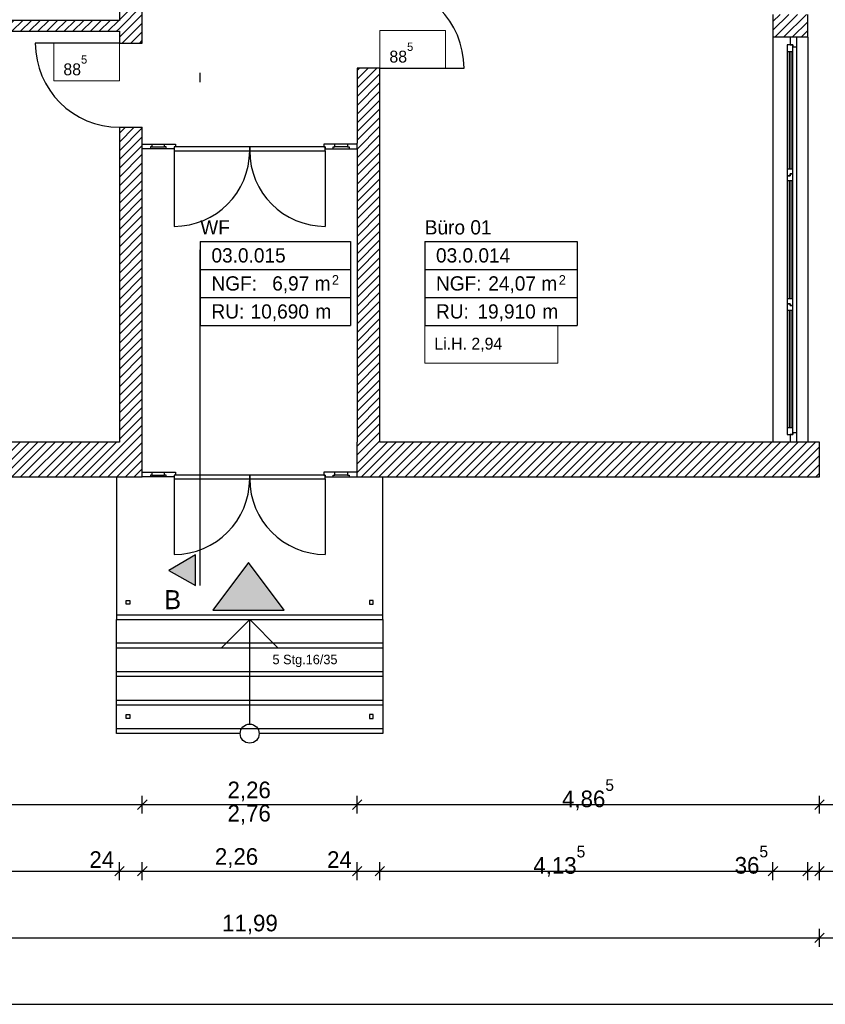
# Model space of a CAD drawing. Extents: x -28.8 to 50.4, y -5.6 to 85.1.
# Tile 2 of 29: x 3.6 to 12.1, y -5.5 to 4.8. Entities that reach past the tile are written whole.
import ezdxf

# ---------------------------------------------------------------- set-up
doc = ezdxf.new("R2010")
doc.units = 0
doc.header["$MEASUREMENT"] = 0
for name, pattern in [('Strichlinie', [0.005644, 0.002822, -0.002822]), ('Strichpunktlinie', [0.006703, 0.003528, -0.001764, 0, -0.001411]), ('Wipeout_Contour', [1, 0, -1])]:
    doc.linetypes.add(name, pattern=pattern)
for name, color, linetype in [('0._EG_2_0', 7, 'Continuous'), ('0._EG_2_P_BM_AUSSEN', 7, 'Continuous'), ('0._EG_2_P_ZE_BILD', 7, 'Continuous'), ('0._EG_2_P_ZE_SYMBOL', 7, 'Continuous'), ('0._EG_2_P_ZE_TEXT', 7, 'Continuous'), ('0._EG_2_R_NT_INNENWAND', 7, 'Continuous'), ('0._EG_2_R_NT_TREPPE', 7, 'Continuous'), ('0._EG_2_R_TR_AUSSENWAND', 7, 'Continuous'), ('0._EG_2_R_TR_INNENWAND', 7, 'Continuous'), ('0._EG_2_Räume', 7, 'Continuous')]:
    doc.layers.add(name, color=color, linetype=linetype)
doc.styles.add('ERSTELLTER_STIL_1', font='txt')
doc.styles.add('ERSTELLTER_STIL_2', font='txt')
pattern_1 = [(45, (0, 0), (-0.04596194, 0.04596194), [])]

msp = doc.modelspace()

# ---------------------------------------------------------------- hatches: boundary and pattern name
at = {"layer": '0._EG_2_P_ZE_BILD', "linetype": 'Continuous', "lineweight": 18, "ltscale": 1000}
msp.add_hatch(color=9, dxfattribs=at).paths.add_polyline_path([(5.426, -1.141), (5.426, -0.819), (5.143, -0.983)], flags=0)
at = {"layer": '0._EG_2_P_ZE_SYMBOL', "linetype": 'Continuous', "ltscale": 1000}
msp.add_hatch(color=256, dxfattribs=at).paths.add_polyline_path([(6.359, -1.401), (5.609, -1.401), (5.984, -0.901)], flags=0)
at = {"layer": '0._EG_2_R_NT_INNENWAND', "linetype": 'Continuous', "ltscale": 1000}
h = msp.add_hatch(dxfattribs=at)
h.set_pattern_fill('MW_Kalksandstein_0002', color=256, style=0, pattern_type=2)
h.set_pattern_definition(pattern_1)
h.paths.add_polyline_path([(0.49, 4.687), (4.625, 4.687), (4.625, 4.802), (0.49, 4.802)], flags=0)
at = {"layer": '0._EG_2_R_TR_AUSSENWAND', "linetype": 'Continuous', "ltscale": 1000}
h = msp.add_hatch(dxfattribs=at)
h.set_pattern_fill('MW_Kalksandstein_0002', color=256, style=0, pattern_type=2)
h.set_pattern_definition(pattern_1)
h.paths.add_polyline_path([(11.5, 4.625), (11.68, 4.625), (11.75, 4.625), (11.865, 4.625), (11.865, 4.865), (11.75, 4.865), (11.68, 4.865), (11.5, 4.865)], flags=0)
h = msp.add_hatch(dxfattribs=at)
h.set_pattern_fill('MW_Kalksandstein_0002', color=256, style=0, pattern_type=2)
h.set_pattern_definition(pattern_1)
h.paths.add_polyline_path([(0, 0.365), (0, 0), (4.865, 0), (4.865, 0.05), (4.865, 0.365)], flags=0)
h = msp.add_hatch(dxfattribs=at)
h.set_pattern_fill('MW_Kalksandstein_0002', color=256, style=0, pattern_type=2)
h.set_pattern_definition(pattern_1)
h.paths.add_polyline_path([(11.99, 0.365), (7.125, 0.365), (7.125, 0.05), (7.125, 0), (11.99, 0)], flags=0)
at = {"layer": '0._EG_2_R_TR_INNENWAND', "linetype": 'Continuous', "ltscale": 1000}
h = msp.add_hatch(dxfattribs=at)
h.set_pattern_fill('MW_Kalksandstein_0002', color=256, style=0, pattern_type=2)
h.set_pattern_definition(pattern_1)
h.paths.add_polyline_path([(4.625, 4.562), (4.865, 4.562), (4.865, 5.552), (4.625, 5.552)], flags=0)
h = msp.add_hatch(dxfattribs=at)
h.set_pattern_fill('MW_Kalksandstein_0002', color=256, style=0, pattern_type=2)
h.set_pattern_definition(pattern_1)
h.paths.add_polyline_path([(7.125, 0.365), (7.365, 0.365), (7.365, 4.3), (7.125, 4.3)], flags=0)
h = msp.add_hatch(dxfattribs=at)
h.set_pattern_fill('MW_Kalksandstein_0002', color=256, style=0, pattern_type=2)
h.set_pattern_definition(pattern_1)
h.paths.add_polyline_path([(4.625, 3.677), (4.625, 0.365), (4.865, 0.365), (4.865, 3.677)], flags=0)

# ---------------------------------------------------------------- linework, layer by layer
at = {"layer": '0._EG_2_0', "linetype": 'Continuous', "ltscale": 1000}
for p, q in [((4.625, 4.562), (4.865, 4.562)), ((11.68, 4.625), (11.5, 4.625)), ((11.75, 4.625), (11.68, 4.625)), ((11.865, 4.625), (11.75, 4.625)), ((7.365, 4.3), (7.125, 4.3)), ((4.625, 3.677), (4.865, 3.677)), ((4.865, 3.5), (4.865, 3.51)), ((4.865, 3.45), (4.865, 3.5)), ((7.125, 3.5), (7.125, 3.51)), ((7.125, 3.45), (7.125, 3.5)), ((4.865, 0.05), (4.865, 0.365)), ((7.125, 0.05), (7.125, 0.365)), ((11.68, 0.365), (11.5, 0.365)), ((11.75, 0.365), (11.68, 0.365)), ((11.865, 0.365), (11.75, 0.365)), ((4.865, 0), (4.865, 0.05)), ((7.125, 0), (7.125, 0.05))]:
    msp.add_line(p, q, dxfattribs=at)
at = {"layer": '0._EG_2_P_BM_AUSSEN', "linetype": 'Continuous', "ltscale": 1000}
for p, q in [((4.915, -3.397), (4.815, -3.497)), ((4.865, -3.541), (4.865, -3.353)), ((7.175, -3.397), (7.075, -3.497)), ((7.125, -3.541), (7.125, -3.353)), ((12.04, -3.397), (11.94, -3.497)), ((11.99, -3.541), (11.99, -3.353)), ((0, -3.447), (4.865, -3.447)), ((4.865, -3.447), (7.125, -3.447)), ((7.125, -3.447), (11.99, -3.447)), ((11.99, -3.447), (13.73, -3.447)), ((4.675, -4.097), (4.575, -4.197)), ((4.625, -4.241), (4.625, -4.053)), ((4.915, -4.097), (4.815, -4.197)), ((4.865, -4.241), (4.865, -4.053)), ((7.175, -4.097), (7.075, -4.197)), ((7.125, -4.241), (7.125, -4.053)), ((7.415, -4.097), (7.315, -4.197)), ((7.365, -4.241), (7.365, -4.053)), ((11.55, -4.097), (11.45, -4.197)), ((11.5, -4.241), (11.5, -4.053)), ((11.915, -4.097), (11.815, -4.197)), ((11.865, -4.241), (11.865, -4.053)), ((12.04, -4.097), (11.94, -4.197)), ((11.99, -4.241), (11.99, -4.053)), ((0.49, -4.147), (4.625, -4.147)), ((4.625, -4.147), (4.865, -4.147)), ((4.865, -4.147), (7.125, -4.147)), ((7.125, -4.147), (7.365, -4.147)), ((7.365, -4.147), (11.5, -4.147)), ((11.5, -4.147), (11.865, -4.147)), ((11.865, -4.147), (11.99, -4.147)), ((11.99, -4.147), (13.76, -4.147)), ((11.99, -4.941), (11.99, -4.753)), ((0, -4.847), (11.99, -4.847)), ((12.04, -4.797), (11.94, -4.897)), ((11.99, -4.847), (36.76, -4.847)), ((0, -5.547), (44.41, -5.547))]:
    msp.add_line(p, q, dxfattribs=at)
at = {"layer": '0._EG_2_P_ZE_BILD', "color": 255, "linetype": 'Continuous', "lineweight": 18, "ltscale": 1000}
for p, q in [((5.426, -0.819), (5.143, -0.983)), ((5.426, -1.141), (5.426, -0.819)), ((5.143, -0.983), (5.426, -1.141))]:
    msp.add_line(p, q, dxfattribs=at)
at = {"layer": '0._EG_2_P_ZE_BILD', "linetype": 'Continuous', "ltscale": 1000}
for p, q in [((5.426, -0.819), (5.143, -0.983)), ((5.426, -1.141), (5.426, -0.819)), ((5.143, -0.983), (5.426, -1.141))]:
    msp.add_line(p, q, dxfattribs=at)
at = {"layer": '0._EG_2_P_ZE_SYMBOL', "linetype": 'Continuous', "ltscale": 1000}
for p, q in [((5.984, -0.901), (5.609, -1.401)), ((6.359, -1.401), (5.984, -0.901)), ((5.609, -1.401), (6.359, -1.401))]:
    msp.add_line(p, q, dxfattribs=at)
at = {"layer": '0._EG_2_P_ZE_TEXT', "color": 255, "linetype": 'Continuous', "lineweight": 18, "ltscale": 1000}
for p, q in [((8.055, 4.696), (7.365, 4.696)), ((7.365, 4.696), (7.365, 4.3)), ((8.055, 4.3), (8.055, 4.696)), ((4.625, 4.562), (3.935, 4.562)), ((3.935, 4.562), (3.935, 4.166)), ((4.625, 4.166), (4.625, 4.562)), ((7.365, 4.3), (8.055, 4.3)), ((3.935, 4.166), (4.625, 4.166)), ((9.238, 1.592), (7.837, 1.592)), ((7.837, 1.592), (7.837, 1.196)), ((9.238, 1.196), (9.238, 1.592)), ((7.837, 1.196), (9.238, 1.196))]:
    msp.add_line(p, q, dxfattribs=at)
at = {"layer": '0._EG_2_R_NT_INNENWAND', "linetype": 'Continuous', "ltscale": 1000}
for p, q in [((4.625, 4.802), (0.49, 4.802)), ((0.49, 4.687), (4.625, 4.687))]:
    msp.add_line(p, q, dxfattribs=at)
at = {"layer": '0._EG_2_R_NT_TREPPE', "linetype": 'Continuous', "ltscale": 1000}
for p, q in [((4.595, 0), (4.595, -1.5)), ((7.395, -1.5), (7.395, 0)), ((4.695, -1.34), (4.695, -1.3)), ((4.695, -1.3), (4.735, -1.3)), ((4.735, -1.34), (4.695, -1.34)), ((4.735, -1.3), (4.735, -1.34)), ((7.295, -1.3), (7.255, -1.3)), ((7.255, -1.3), (7.255, -1.34)), ((7.255, -1.34), (7.295, -1.34)), ((7.295, -1.34), (7.295, -1.3)), ((4.595, -1.5), (7.395, -1.5)), ((4.595, -1.8), (4.595, -1.5)), ((5.995, -1.5), (5.695, -1.8)), ((5.995, -1.5), (6.295, -1.8)), ((5.995, -2.6), (5.995, -1.5)), ((7.395, -1.5), (7.395, -1.8)), ((7.395, -1.8), (4.595, -1.8)), ((4.595, -2.1), (4.595, -1.8)), ((7.395, -1.8), (7.395, -2.1)), ((7.395, -2.1), (4.595, -2.1)), ((4.595, -2.4), (4.595, -2.1)), ((7.395, -2.1), (7.395, -2.4)), ((7.395, -2.4), (4.595, -2.4)), ((4.595, -2.7), (4.595, -2.4)), ((7.395, -2.4), (7.395, -2.7)), ((4.695, -2.54), (4.695, -2.5)), ((4.695, -2.5), (4.735, -2.5)), ((4.735, -2.54), (4.695, -2.54)), ((4.735, -2.5), (4.735, -2.54)), ((7.295, -2.5), (7.255, -2.5)), ((7.255, -2.5), (7.255, -2.54)), ((7.255, -2.54), (7.295, -2.54)), ((7.295, -2.54), (7.295, -2.5)), ((5.895, -2.7), (4.595, -2.7)), ((7.395, -2.7), (6.095, -2.7))]:
    msp.add_line(p, q, dxfattribs=at)
at = {"layer": '0._EG_2_R_NT_TREPPE', "linetype": 'Strichlinie', "ltscale": 1000}
for p, q in [((4.595, -1.45), (7.395, -1.45)), ((7.395, -1.75), (4.595, -1.75)), ((7.395, -2.05), (4.595, -2.05)), ((7.395, -2.35), (4.595, -2.35)), ((7.395, -2.65), (4.595, -2.65))]:
    msp.add_line(p, q, dxfattribs=at)
at = {"layer": '0._EG_2_R_NT_TREPPE', "linetype": 'Continuous', "ltscale": 1000}
msp.add_circle((5.995, -2.7), 0.1, dxfattribs=at)
at = {"layer": '0._EG_2_R_TR_AUSSENWAND', "linetype": 'Continuous', "ltscale": 1000}
for p, q in [((11.5, 4.865), (11.5, 4.625)), ((11.865, 4.625), (11.865, 4.865)), ((11.5, 4.625), (11.5, 0.365)), ((11.865, 4.625), (11.865, 0.365)), ((4.625, 0.365), (0.49, 0.365)), ((11.5, 0.365), (7.365, 0.365)), ((11.99, 0.365), (11.865, 0.365)), ((11.99, 0), (11.99, 0.365)), ((0, 0), (4.865, 0)), ((7.125, 0), (11.99, 0))]:
    msp.add_line(p, q, dxfattribs=at)
at = {"layer": '0._EG_2_R_TR_INNENWAND', "linetype": 'Continuous', "ltscale": 1000}
for p, q in [((4.625, 5.552), (4.625, 4.802)), ((4.865, 4.562), (4.865, 5.552)), ((4.625, 4.687), (4.625, 4.562)), ((4.625, 4.562), (3.74, 4.562)), ((7.125, 4.3), (7.125, 3.51)), ((7.365, 0.365), (7.365, 4.3)), ((7.365, 4.3), (8.25, 4.3)), ((4.625, 3.677), (4.625, 0.365)), ((4.865, 0.365), (4.865, 3.677)), ((7.125, 3.45), (7.125, 0.365))]:
    msp.add_line(p, q, dxfattribs=at)
for centre, start, end in [((7.365, 4.3), 0, 90), ((4.625, 4.562), 180, 270)]:
    msp.add_arc(centre, 0.885, start, end, dxfattribs=at)
at = {"layer": '0._EG_2_Räume', "linetype": 'Continuous', "ltscale": 1000}
for p, q in [((5.475, 2.476), (5.475, 1.592)), ((5.475, 2.476), (7.054, 2.476)), ((7.054, 2.476), (7.054, 1.592)), ((7.837, 2.476), (7.837, 1.592)), ((7.837, 2.476), (9.441, 2.476)), ((9.441, 2.476), (9.441, 1.592)), ((5.475, 2.182), (7.054, 2.182)), ((7.837, 2.182), (9.441, 2.182)), ((5.475, 1.887), (7.054, 1.887)), ((7.837, 1.887), (9.441, 1.887)), ((5.475, 1.592), (7.054, 1.592)), ((7.837, 1.592), (9.441, 1.592))]:
    msp.add_line(p, q, dxfattribs=at)

# ---------------------------------------------------------------- texts
at = {"layer": '0._EG_2_P_BM_AUSSEN', "linetype": 'Continuous', "char_height": 0.175, "attachment_point": 7, "style": 'ERSTELLTER_STIL_2'}
for s, insert in [('{2,26}', (5.762, -3.412)), ('{4,86\\A1{\\H0.7x;\\S5^  ;}}', (9.281, -3.506)), ('{2,76}', (5.762, -3.657)), ('{24}', (4.309, -4.112)), ('{2,26}', (5.629, -4.112)), ('{24}', (6.809, -4.112)), ('{4,13\\A1{\\H0.7x;\\S5^  ;}}', (8.979, -4.206)), ('{36\\A1{\\H0.7x;\\S5^  ;}}', (11.097, -4.175)), ('{11,99}', (5.705, -4.812))]:
    msp.add_mtext(s, dxfattribs=dict(at, insert=insert))
at = {"layer": '0._EG_2_P_ZE_BILD', "linetype": 'Continuous', "insert": (5.185, -1.191), "char_height": 0.2, "attachment_point": 2, "style": 'ERSTELLTER_STIL_1'}
msp.add_mtext('{B}', dxfattribs=at)
at = {"layer": '0._EG_2_P_ZE_TEXT', "linetype": 'Continuous', "attachment_point": 1}
for s, insert, char_height, style in [('{88\\A1{\\H0.7x;\\S5^  ;}}', (7.465, 4.568), 0.125, 'ERSTELLTER_STIL_2'), ('{88\\A1{\\H0.7x;\\S5^  ;}}', (4.035, 4.434), 0.125, 'ERSTELLTER_STIL_2'), ('{Li.H. 2,94}', (7.937, 1.464), 0.125, 'ERSTELLTER_STIL_2'), ('{5 Stg.16/35}', (6.235, -1.87), 0.1, 'ERSTELLTER_STIL_1')]:
    msp.add_mtext(s, dxfattribs=dict(at, insert=insert, char_height=char_height, style=style))
at = {"layer": '0._EG_2_Räume', "linetype": 'Continuous'}
for s, insert, char_height, attachment_point, style in [('{WF}', (5.475, 2.7), 0.15, 1, 'ERSTELLTER_STIL_1'), ('{Büro 01}', (7.837, 2.7), 0.15, 1, 'ERSTELLTER_STIL_1'), ('{03.0.015 }', (5.593, 2.405), 0.15, 1, 'ERSTELLTER_STIL_2'), ('{03.0.014 }', (7.955, 2.405), 0.15, 1, 'ERSTELLTER_STIL_2'), ('{NGF: }', (5.593, 2.11), 0.15, 1, 'ERSTELLTER_STIL_2'), ('{6,97 m}', (6.232, 2.11), 0.15, 1, 'ERSTELLTER_STIL_2'), ('{2}', (6.86, 2.122), 0.1, 1, 'ERSTELLTER_STIL_2'), ('{NGF: }', (7.955, 2.11), 0.15, 1, 'ERSTELLTER_STIL_2'), ('{24,07 m}', (8.505, 2.11), 0.15, 1, 'ERSTELLTER_STIL_2'), ('{2}', (9.247, 2.122), 0.1, 1, 'ERSTELLTER_STIL_2'), ('{RU: }', (5.593, 1.816), 0.15, 1, 'ERSTELLTER_STIL_2'), ('{10,690}', (6.005, 1.637), 0.15, 7, 'ERSTELLTER_STIL_2'), ('{ m}', (6.631, 1.816), 0.15, 1, 'ERSTELLTER_STIL_2'), ('{RU: }', (7.955, 1.816), 0.15, 1, 'ERSTELLTER_STIL_2'), ('{19,910}', (8.391, 1.637), 0.15, 7, 'ERSTELLTER_STIL_2'), ('{ m}', (9.018, 1.816), 0.15, 1, 'ERSTELLTER_STIL_2')]:
    msp.add_mtext(s, dxfattribs=dict(at, insert=insert, char_height=char_height, attachment_point=attachment_point, style=style))

# ---------------------------------------------------------------- wipeouts: each hides what was drawn before it
at = {"color": 254, "linetype": 'Wipeout_Contour', "lineweight": 0, "ltscale": 48.798749}
msp.add_wipeout([(4.95, 3.47), (4.965, 3.47), (4.965, 3.5), (5.1, 3.5), (5.1, 3.47), (5.115, 3.47), (5.115, 3.45), (4.95, 3.45)], dxfattribs=at).dxf.layer = '0._EG_2_R_NT_INNENWAND'
at = {"color": 254, "linetype": 'Wipeout_Contour', "lineweight": 0, "ltscale": 62.093038}
msp.add_wipeout([(7.04, 3.47), (7.025, 3.47), (7.025, 3.5), (6.89, 3.5), (6.89, 3.47), (6.875, 3.47), (6.875, 3.45), (7.04, 3.45)], dxfattribs=at).dxf.layer = '0._EG_2_R_NT_INNENWAND'
at = {"color": 254, "linetype": 'Wipeout_Contour', "lineweight": 0, "ltscale": 48.598264}
msp.add_wipeout([(11.75, 4.525), (11.71, 4.525), (11.71, 0.465), (11.75, 0.465)], dxfattribs=at).dxf.layer = '0._EG_2_R_TR_AUSSENWAND'
at = {"color": 254, "linetype": 'Wipeout_Contour', "lineweight": 0, "ltscale": 40.367767}
msp.add_wipeout([(4.95, 0.02), (4.965, 0.02), (4.965, 0.05), (5.1, 0.05), (5.1, 0.02), (5.115, 0.02), (5.115, 0), (4.95, 0)], dxfattribs=at).dxf.layer = '0._EG_2_R_TR_AUSSENWAND'
at = {"color": 254, "linetype": 'Wipeout_Contour', "lineweight": 0, "ltscale": 55.737755}
msp.add_wipeout([(7.04, 0.02), (7.025, 0.02), (7.025, 0.05), (6.89, 0.05), (6.89, 0.02), (6.875, 0.02), (6.875, 0), (7.04, 0)], dxfattribs=at).dxf.layer = '0._EG_2_R_TR_AUSSENWAND'

# ---------------------------------------------------------------- next in the draw order: wipeouts: each hides what was drawn before it
at = {"color": 254, "linetype": 'Wipeout_Contour', "lineweight": 0, "ltscale": 35.582112}
msp.add_wipeout([(4.865, 3.5), (4.965, 3.5), (4.965, 3.47), (4.95, 3.47), (4.95, 3.45), (4.865, 3.45)], dxfattribs=at).dxf.layer = '0._EG_2_R_NT_INNENWAND'
at = {"color": 254, "linetype": 'Wipeout_Contour', "lineweight": 0, "ltscale": 49.623963}
msp.add_wipeout([(5.115, 3.47), (5.1, 3.47), (5.1, 3.5), (5.215, 3.5), (5.215, 3.47), (5.2, 3.47), (5.2, 3.45), (5.115, 3.45)], dxfattribs=at).dxf.layer = '0._EG_2_R_NT_INNENWAND'
at = {"color": 254, "linetype": 'Wipeout_Contour', "lineweight": 0, "ltscale": 61.200826}
msp.add_wipeout([(6.875, 3.47), (6.89, 3.47), (6.89, 3.5), (6.775, 3.5), (6.775, 3.47), (6.79, 3.47), (6.79, 3.45), (6.875, 3.45)], dxfattribs=at).dxf.layer = '0._EG_2_R_NT_INNENWAND'
at = {"color": 254, "linetype": 'Wipeout_Contour', "lineweight": 0, "ltscale": 47.828646}
msp.add_wipeout([(7.125, 3.5), (7.025, 3.5), (7.025, 3.47), (7.04, 3.47), (7.04, 3.45), (7.125, 3.45)], dxfattribs=at).dxf.layer = '0._EG_2_R_NT_INNENWAND'
at = {"color": 254, "linetype": 'Wipeout_Contour', "lineweight": 0, "ltscale": 75.387028}
msp.add_wipeout([(11.68, 4.625), (11.68, 4.545), (11.71, 4.545), (11.71, 4.525), (11.75, 4.525), (11.75, 4.625)], dxfattribs=at).dxf.layer = '0._EG_2_R_TR_AUSSENWAND'
at = {"color": 254, "linetype": 'Wipeout_Contour', "lineweight": 0, "ltscale": 70.543841}
msp.add_wipeout([(11.75, 0.365), (11.75, 0.465), (11.71, 0.465), (11.71, 0.445), (11.68, 0.445), (11.68, 0.365)], dxfattribs=at).dxf.layer = '0._EG_2_R_TR_AUSSENWAND'
at = {"color": 254, "linetype": 'Wipeout_Contour', "lineweight": 0, "ltscale": 28.9666}
msp.add_wipeout([(4.865, 0.05), (4.965, 0.05), (4.965, 0.02), (4.95, 0.02), (4.95, 0), (4.865, 0)], dxfattribs=at).dxf.layer = '0._EG_2_R_TR_AUSSENWAND'
at = {"color": 254, "linetype": 'Wipeout_Contour', "lineweight": 0, "ltscale": 41.36545}
msp.add_wipeout([(5.115, 0.02), (5.1, 0.02), (5.1, 0.05), (5.215, 0.05), (5.215, 0.02), (5.2, 0.02), (5.2, 0), (5.115, 0)], dxfattribs=at).dxf.layer = '0._EG_2_R_TR_AUSSENWAND'
at = {"color": 254, "linetype": 'Wipeout_Contour', "lineweight": 0, "ltscale": 54.738964}
msp.add_wipeout([(6.875, 0.02), (6.89, 0.02), (6.89, 0.05), (6.775, 0.05), (6.775, 0.02), (6.79, 0.02), (6.79, 0), (6.875, 0)], dxfattribs=at).dxf.layer = '0._EG_2_R_TR_AUSSENWAND'
at = {"color": 254, "linetype": 'Wipeout_Contour', "lineweight": 0, "ltscale": 43.153909}
msp.add_wipeout([(7.125, 0.05), (7.025, 0.05), (7.025, 0.02), (7.04, 0.02), (7.04, 0), (7.125, 0)], dxfattribs=at).dxf.layer = '0._EG_2_R_TR_AUSSENWAND'

# ---------------------------------------------------------------- next in the draw order: linework, layer by layer
at = {"layer": '0._EG_2_R_NT_INNENWAND', "linetype": 'Continuous', "ltscale": 1000}
for p, q in [((4.865, 3.5), (4.965, 3.5)), ((4.865, 3.45), (4.865, 3.5)), ((4.865, 3.45), (4.865, 3.5)), ((4.95, 3.45), (4.865, 3.45)), ((4.965, 3.47), (4.95, 3.47)), ((4.95, 3.47), (4.95, 3.45)), ((5.115, 3.45), (4.95, 3.45)), ((4.965, 3.5), (5.1, 3.5)), ((4.965, 3.5), (4.965, 3.47)), ((4.965, 3.47), (5.1, 3.47)), ((5.1, 3.47), (5.1, 3.5)), ((5.115, 3.47), (5.1, 3.47)), ((5.115, 3.45), (5.115, 3.47)), ((6.875, 3.47), (6.89, 3.47)), ((6.875, 3.45), (6.875, 3.47)), ((6.875, 3.45), (7.04, 3.45)), ((7.025, 3.5), (6.89, 3.5)), ((6.89, 3.47), (6.89, 3.5)), ((7.025, 3.47), (6.89, 3.47)), ((7.125, 3.5), (7.025, 3.5)), ((7.025, 3.5), (7.025, 3.47)), ((7.025, 3.47), (7.04, 3.47)), ((7.04, 3.47), (7.04, 3.45)), ((7.04, 3.45), (7.125, 3.45)), ((7.125, 3.45), (7.125, 3.5)), ((7.125, 3.45), (7.125, 3.5))]:
    msp.add_line(p, q, dxfattribs=at)
at = {"layer": '0._EG_2_R_TR_AUSSENWAND', "linetype": 'Continuous', "ltscale": 1000}
for p, q in [((11.75, 4.625), (11.68, 4.625)), ((11.75, 0.365), (11.68, 0.365)), ((4.865, 0.05), (4.965, 0.05)), ((4.865, 0), (4.865, 0.05)), ((4.865, 0), (4.865, 0.05)), ((4.95, 0), (4.865, 0)), ((4.965, 0.02), (4.95, 0.02)), ((4.95, 0.02), (4.95, 0)), ((5.115, 0), (4.95, 0)), ((4.965, 0.05), (5.1, 0.05)), ((4.965, 0.05), (4.965, 0.02)), ((4.965, 0.02), (5.1, 0.02)), ((5.1, 0.02), (5.1, 0.05)), ((5.115, 0.02), (5.1, 0.02)), ((5.115, 0), (5.115, 0.02)), ((6.875, 0.02), (6.89, 0.02)), ((6.875, 0), (6.875, 0.02)), ((6.875, 0), (7.04, 0)), ((7.025, 0.05), (6.89, 0.05)), ((6.89, 0.02), (6.89, 0.05)), ((7.025, 0.02), (6.89, 0.02)), ((7.125, 0.05), (7.025, 0.05)), ((7.025, 0.05), (7.025, 0.02)), ((7.025, 0.02), (7.04, 0.02)), ((7.04, 0.02), (7.04, 0)), ((7.04, 0), (7.125, 0)), ((7.125, 0), (7.125, 0.05)), ((7.125, 0), (7.125, 0.05))]:
    msp.add_line(p, q, dxfattribs=at)

# ---------------------------------------------------------------- next in the draw order: wipeouts: each hides what was drawn before it
at = {"color": 254, "linetype": 'Wipeout_Contour', "lineweight": 0, "ltscale": 29.086905}
msp.add_wipeout([(6.79, 3.43), (6.79, 3.47), (5.995, 3.47), (5.995, 3.43)], dxfattribs=at).dxf.layer = '0._EG_2_R_NT_INNENWAND'
at = {"color": 254, "linetype": 'Wipeout_Contour', "lineweight": 0, "ltscale": 49.343454}
msp.add_wipeout([(11.71, 4.475), (11.69, 4.475), (11.69, 3.238), (11.71, 3.238)], dxfattribs=at).dxf.layer = '0._EG_2_R_TR_AUSSENWAND'
at = {"color": 254, "linetype": 'Wipeout_Contour', "lineweight": 0, "ltscale": 25.649073}
msp.add_wipeout([(6.79, -0.02), (6.79, 0.02), (5.995, 0.02), (5.995, -0.02)], dxfattribs=at).dxf.layer = '0._EG_2_R_TR_AUSSENWAND'

# ---------------------------------------------------------------- next in the draw order: linework, layer by layer
at = {"layer": '0._EG_2_R_NT_INNENWAND', "linetype": 'Continuous', "ltscale": 1000}
for p, q in [((6.89, 3.5), (6.775, 3.5)), ((6.775, 3.5), (6.775, 3.47)), ((6.775, 3.47), (6.79, 3.47)), ((6.79, 3.47), (6.79, 3.45)), ((6.79, 3.43), (6.79, 3.47)), ((6.79, 3.45), (6.875, 3.45)), ((6.79, 3.43), (6.79, 2.635))]:
    msp.add_line(p, q, dxfattribs=at)
at = {"layer": '0._EG_2_R_TR_AUSSENWAND', "linetype": 'Continuous', "ltscale": 1000}
for p, q in [((6.89, 0.05), (6.775, 0.05)), ((6.775, 0.05), (6.775, 0.02)), ((6.775, 0.02), (6.79, 0.02)), ((6.79, 0.02), (6.79, 0)), ((6.79, -0.02), (6.79, 0.02)), ((6.79, 0), (6.875, 0)), ((6.79, -0.02), (6.79, -0.815))]:
    msp.add_line(p, q, dxfattribs=at)

# ---------------------------------------------------------------- next in the draw order: wipeouts: each hides what was drawn before it
at = {"color": 254, "linetype": 'Wipeout_Contour', "lineweight": 0, "ltscale": 26.333803}
msp.add_wipeout([(5.995, 3.43), (5.995, 3.47), (5.2, 3.47), (5.2, 3.43)], dxfattribs=at).dxf.layer = '0._EG_2_R_NT_INNENWAND'
at = {"color": 254, "linetype": 'Wipeout_Contour', "lineweight": 0, "ltscale": 49.191608}
msp.add_wipeout([(11.67, 4.475), (11.65, 4.475), (11.65, 3.238), (11.67, 3.238)], dxfattribs=at).dxf.layer = '0._EG_2_R_TR_AUSSENWAND'
at = {"color": 254, "linetype": 'Wipeout_Contour', "lineweight": 0, "ltscale": 22.480561}
msp.add_wipeout([(5.995, -0.02), (5.995, 0.02), (5.2, 0.02), (5.2, -0.02)], dxfattribs=at).dxf.layer = '0._EG_2_R_TR_AUSSENWAND'

# ---------------------------------------------------------------- next in the draw order: linework, layer by layer
at = {"layer": '0._EG_2_P_ZE_BILD', "linetype": 'Strichpunktlinie', "ltscale": 1000}
msp.add_line((5.475, -1.141), (5.475, 45.062), dxfattribs=at)
at = {"layer": '0._EG_2_R_NT_INNENWAND', "linetype": 'Continuous', "ltscale": 1000}
for p, q in [((5.1, 3.5), (5.215, 3.5)), ((5.2, 3.45), (5.115, 3.45)), ((5.215, 3.47), (5.2, 3.47)), ((5.2, 3.47), (5.2, 3.45)), ((5.995, 3.47), (5.2, 3.47)), ((5.2, 3.47), (5.2, 3.43)), ((5.2, 3.43), (5.2, 2.635)), ((5.2, 3.43), (5.995, 3.43)), ((5.215, 3.5), (5.215, 3.47)), ((6.79, 3.47), (5.995, 3.47)), ((5.995, 3.47), (5.995, 3.43)), ((5.995, 3.43), (5.995, 3.47)), ((5.995, 3.43), (6.79, 3.43))]:
    msp.add_line(p, q, dxfattribs=at)
for centre, start, end in [((5.2, 3.43), 270, 0), ((6.79, 3.43), 180, 270)]:
    msp.add_arc(centre, 0.795, start, end, dxfattribs=at)
at = {"layer": '0._EG_2_R_TR_AUSSENWAND', "linetype": 'Continuous', "ltscale": 1000}
for p, q in [((5.1, 0.05), (5.215, 0.05)), ((5.2, 0), (5.115, 0)), ((5.215, 0.02), (5.2, 0.02)), ((5.2, 0.02), (5.2, 0)), ((5.995, 0.02), (5.2, 0.02)), ((5.2, 0.02), (5.2, -0.02)), ((5.215, 0.05), (5.215, 0.02)), ((6.79, 0.02), (5.995, 0.02)), ((5.995, 0.02), (5.995, -0.02)), ((5.995, -0.02), (5.995, 0.02)), ((5.2, -0.02), (5.2, -0.815)), ((5.2, -0.02), (5.995, -0.02)), ((5.995, -0.02), (6.79, -0.02))]:
    msp.add_line(p, q, dxfattribs=at)
for centre, start, end in [((5.2, -0.02), 270, 0), ((6.79, -0.02), 180, 270)]:
    msp.add_arc(centre, 0.795, start, end, dxfattribs=at)

# ---------------------------------------------------------------- next in the draw order: wipeouts: each hides what was drawn before it
at = {"color": 254, "linetype": 'Wipeout_Contour', "lineweight": 0, "ltscale": 50.118586}
msp.add_wipeout([(11.71, 4.545), (11.65, 4.545), (11.65, 4.475), (11.71, 4.475)], dxfattribs=at).dxf.layer = '0._EG_2_R_TR_AUSSENWAND'
at = {"color": 254, "linetype": 'Wipeout_Contour', "lineweight": 0, "ltscale": 72.593659}
msp.add_wipeout([(11.71, 3.188), (11.71, 3.238), (11.65, 3.238), (11.65, 3.168), (11.68, 3.168), (11.68, 3.188)], dxfattribs=at).dxf.layer = '0._EG_2_R_TR_AUSSENWAND'

# ---------------------------------------------------------------- next in the draw order: linework, layer by layer
at = {"layer": '0._EG_2_R_TR_AUSSENWAND', "linetype": 'Continuous', "ltscale": 1000}
for p, q in [((11.68, 4.625), (11.68, 4.545)), ((11.75, 4.525), (11.75, 4.625)), ((11.71, 4.545), (11.65, 4.545)), ((11.68, 4.545), (11.71, 4.545))]:
    msp.add_line(p, q, dxfattribs=at)

# ---------------------------------------------------------------- next in the draw order: wipeouts: each hides what was drawn before it
at = {"color": 254, "linetype": 'Wipeout_Contour', "lineweight": 0, "ltscale": 49.267525}
msp.add_wipeout([(11.67, 4.475), (11.67, 3.238), (11.69, 3.238), (11.69, 4.475)], dxfattribs=at).dxf.layer = '0._EG_2_R_TR_AUSSENWAND'
at = {"color": 254, "linetype": 'Wipeout_Contour', "lineweight": 0, "ltscale": 47.934774}
msp.add_wipeout([(11.71, 3.118), (11.69, 3.118), (11.69, 1.872), (11.71, 1.872)], dxfattribs=at).dxf.layer = '0._EG_2_R_TR_AUSSENWAND'

# ---------------------------------------------------------------- next in the draw order: linework, layer by layer
at = {"layer": '0._EG_2_R_TR_AUSSENWAND', "linetype": 'Continuous', "ltscale": 1000}
for p, q in [((11.65, 4.545), (11.65, 4.475)), ((11.65, 4.475), (11.71, 4.475)), ((11.71, 4.545), (11.71, 4.525)), ((11.71, 4.475), (11.71, 4.545)), ((11.71, 4.525), (11.75, 4.525))]:
    msp.add_line(p, q, dxfattribs=at)

# ---------------------------------------------------------------- next in the draw order: wipeouts: each hides what was drawn before it
at = {"color": 254, "linetype": 'Wipeout_Contour', "lineweight": 0, "ltscale": 47.77849}
msp.add_wipeout([(11.67, 3.118), (11.65, 3.118), (11.65, 1.872), (11.67, 1.872)], dxfattribs=at).dxf.layer = '0._EG_2_R_TR_AUSSENWAND'

# ---------------------------------------------------------------- next in the draw order: wipeouts: each hides what was drawn before it
at = {"color": 254, "linetype": 'Wipeout_Contour', "lineweight": 0, "ltscale": 72.755999}
msp.add_wipeout([(11.65, 3.168), (11.65, 3.118), (11.71, 3.118), (11.71, 3.188), (11.68, 3.188), (11.68, 3.168)], dxfattribs=at).dxf.layer = '0._EG_2_R_TR_AUSSENWAND'
at = {"color": 254, "linetype": 'Wipeout_Contour', "lineweight": 0, "ltscale": 70.915001}
msp.add_wipeout([(11.68, 1.822), (11.68, 1.802), (11.71, 1.802), (11.71, 1.872), (11.65, 1.872), (11.65, 1.822)], dxfattribs=at).dxf.layer = '0._EG_2_R_TR_AUSSENWAND'

# ---------------------------------------------------------------- next in the draw order: linework, layer by layer
at = {"layer": '0._EG_2_R_TR_AUSSENWAND', "linetype": 'Continuous', "ltscale": 1000}
for p, q in [((11.65, 4.475), (11.65, 3.238)), ((11.67, 4.475), (11.67, 3.238)), ((11.69, 3.238), (11.69, 4.475)), ((11.71, 3.238), (11.71, 4.475)), ((11.71, 3.238), (11.65, 3.238)), ((11.71, 3.188), (11.71, 3.238)), ((11.68, 3.188), (11.71, 3.188)), ((11.71, 3.188), (11.68, 3.188))]:
    msp.add_line(p, q, dxfattribs=at)

# ---------------------------------------------------------------- next in the draw order: wipeouts: each hides what was drawn before it
at = {"color": 254, "linetype": 'Wipeout_Contour', "lineweight": 0, "ltscale": 47.856629}
msp.add_wipeout([(11.67, 3.118), (11.67, 1.872), (11.69, 1.872), (11.69, 3.118)], dxfattribs=at).dxf.layer = '0._EG_2_R_TR_AUSSENWAND'
at = {"color": 254, "linetype": 'Wipeout_Contour', "lineweight": 0, "ltscale": 47.11584}
msp.add_wipeout([(11.71, 1.752), (11.69, 1.752), (11.69, 0.515), (11.71, 0.515)], dxfattribs=at).dxf.layer = '0._EG_2_R_TR_AUSSENWAND'

# ---------------------------------------------------------------- next in the draw order: linework, layer by layer
at = {"layer": '0._EG_2_R_TR_AUSSENWAND', "linetype": 'Continuous', "ltscale": 1000}
for p, q in [((11.65, 3.238), (11.65, 3.168)), ((11.65, 3.168), (11.68, 3.168)), ((11.65, 3.168), (11.65, 3.118)), ((11.68, 3.168), (11.65, 3.168)), ((11.65, 3.118), (11.71, 3.118)), ((11.68, 3.168), (11.68, 3.188)), ((11.68, 3.188), (11.68, 3.168)), ((11.71, 3.118), (11.71, 3.188))]:
    msp.add_line(p, q, dxfattribs=at)

# ---------------------------------------------------------------- next in the draw order: wipeouts: each hides what was drawn before it
at = {"color": 254, "linetype": 'Wipeout_Contour', "lineweight": 0, "ltscale": 46.956879}
msp.add_wipeout([(11.67, 1.752), (11.65, 1.752), (11.65, 0.515), (11.67, 0.515)], dxfattribs=at).dxf.layer = '0._EG_2_R_TR_AUSSENWAND'

# ---------------------------------------------------------------- next in the draw order: wipeouts: each hides what was drawn before it
at = {"color": 254, "linetype": 'Wipeout_Contour', "lineweight": 0, "ltscale": 71.008974}
msp.add_wipeout([(11.68, 1.802), (11.68, 1.822), (11.65, 1.822), (11.65, 1.752), (11.71, 1.752), (11.71, 1.802)], dxfattribs=at).dxf.layer = '0._EG_2_R_TR_AUSSENWAND'
at = {"color": 254, "linetype": 'Wipeout_Contour', "lineweight": 0, "ltscale": 46.802021}
msp.add_wipeout([(11.71, 0.515), (11.65, 0.515), (11.65, 0.445), (11.71, 0.445)], dxfattribs=at).dxf.layer = '0._EG_2_R_TR_AUSSENWAND'

# ---------------------------------------------------------------- next in the draw order: linework, layer by layer
at = {"layer": '0._EG_2_R_TR_AUSSENWAND', "linetype": 'Continuous', "ltscale": 1000}
for p, q in [((11.75, 0.465), (11.75, 4.525)), ((11.65, 3.118), (11.65, 1.872)), ((11.67, 3.118), (11.67, 1.872)), ((11.69, 1.872), (11.69, 3.118)), ((11.71, 1.872), (11.71, 3.118)), ((11.71, 1.872), (11.65, 1.872)), ((11.65, 1.872), (11.65, 1.822)), ((11.65, 1.822), (11.68, 1.822)), ((11.68, 1.822), (11.65, 1.822)), ((11.65, 0.445), (11.71, 0.445)), ((11.71, 0.445), (11.68, 0.445)), ((11.68, 0.445), (11.68, 0.365)), ((11.75, 0.365), (11.75, 0.465))]:
    msp.add_line(p, q, dxfattribs=at)

# ---------------------------------------------------------------- next in the draw order: wipeouts: each hides what was drawn before it
at = {"color": 254, "linetype": 'Wipeout_Contour', "lineweight": 0, "ltscale": 47.036359}
msp.add_wipeout([(11.67, 1.752), (11.67, 0.515), (11.69, 0.515), (11.69, 1.752)], dxfattribs=at).dxf.layer = '0._EG_2_R_TR_AUSSENWAND'

# ---------------------------------------------------------------- next in the draw order: linework, layer by layer
at = {"layer": '0._EG_2_R_TR_AUSSENWAND', "linetype": 'Continuous', "ltscale": 1000}
for p, q in [((11.71, 1.802), (11.71, 1.872)), ((11.65, 1.822), (11.65, 1.752)), ((11.68, 1.822), (11.68, 1.802)), ((11.68, 1.802), (11.68, 1.822)), ((11.68, 1.802), (11.71, 1.802)), ((11.71, 1.802), (11.68, 1.802)), ((11.71, 1.752), (11.71, 1.802)), ((11.65, 1.752), (11.65, 0.515)), ((11.65, 1.752), (11.71, 1.752)), ((11.67, 1.752), (11.67, 0.515)), ((11.69, 0.515), (11.69, 1.752)), ((11.71, 0.515), (11.71, 1.752)), ((11.71, 0.515), (11.65, 0.515)), ((11.65, 0.515), (11.65, 0.445)), ((11.71, 0.445), (11.71, 0.515)), ((11.75, 0.465), (11.71, 0.465)), ((11.71, 0.465), (11.71, 0.445))]:
    msp.add_line(p, q, dxfattribs=at)

doc.saveas('drawing.dxf')
